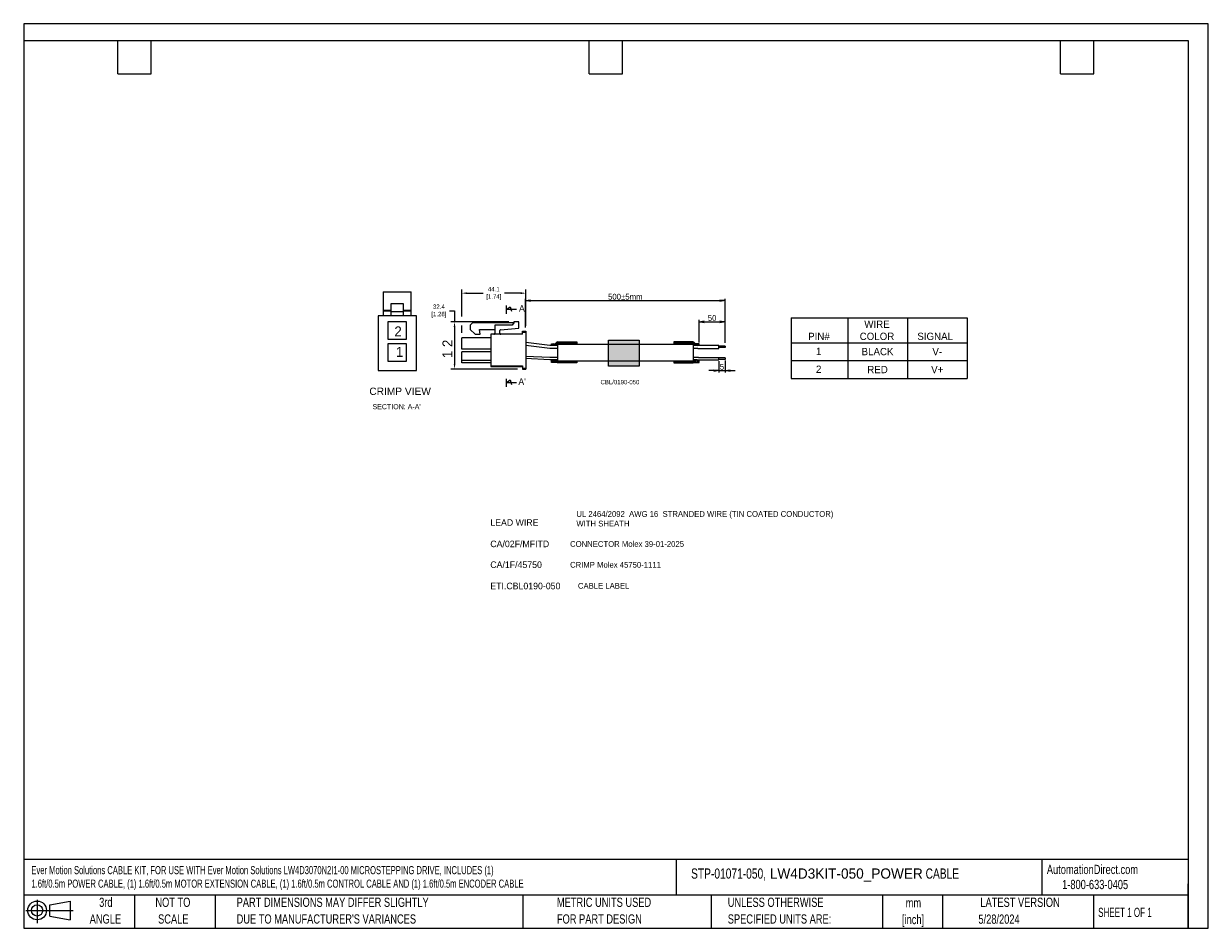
# Model space of a CAD drawing. Header units: inches. Extents: x 0 to 814, y 0 to 621.
import ezdxf

# ---------------------------------------------------------------- set-up
doc = ezdxf.new("R2010")
doc.units = ezdxf.units.IN
doc.header["$LTSCALE"] = 10
doc.header["$MEASUREMENT"] = 0
for name, color, linetype in [('DIMENSIONS', 140, 'Continuous'), ('SLD-0', 179, 'Continuous'), ('TEXT', 140, 'Continuous')]:
    doc.layers.add(name, color=color, linetype=linetype)
doc.styles.add('SLDTEXTSTYLE0', font='TXT', dxfattribs={"width": 0.75})
doc.styles.add('SLDTEXTSTYLE1', font='TXT', dxfattribs={"width": 0.65})
doc.dimstyles.new('\\M+5B8B1\\M+5B1BE ISO-25', dxfattribs={"dimtxt": 2.5, "dimasz": 2.5, "dimexe": 1.25, "dimexo": 0.625, "dimtad": 1, "dimdsep": 46, "dimtxsty": 'Standard', "dimblk": 'OPEN', "dimcen": 2.5, "dimclrd": 256, "dimclre": 256, "dimclrt": 256, "dimaunit": 1, "dimadec": 1, "dimazin": 0, "dimtp": 0.2, "dimtm": 0.2, "dimtfac": 1, "dimtmove": 1, "dimatfit": 3, "dimldrblk": 'OPEN', "dimfxl": 0, "dimtolj": 1, "dimlwd": -1, "dimarcsym": 0})
doc.dimstyles.get("Standard").update_dxf_attribs({"dimtxt": 6, "dimasz": 6.5, "dimexe": 2.5, "dimexo": 3.5, "dimgap": 1.25, "dimtad": 0, "dimtih": 1, "dimtoh": 1, "dimdec": 1, "dimzin": 0, "dimdsep": 46, "dimtxsty": 'Standard', "dimcen": 0, "dimadec": 0, "dimazin": 0, "dimtfac": 1, "dimtdec": 1, "dimtofl": 0, "dimtmove": 0, "dimatfit": 3, "dimfxl": 0, "dimtolj": 1, "dimtzin": 0, "dimarcsym": 0})

# ---------------------------------------------------------------- blocks, each defined once
blk = doc.blocks.new('Block11')
at = {"color": 7, "linetype": 'Continuous', "lineweight": 18}
for p, q in [((0, 8.65), (32.62, 8.65)), ((7.77, 15.93), (7.77, 0)), ((16.44, 12.5), (30.53, 15.1)), ((16.44, 4.79), (16.44, 12.5)), ((30.53, 15.1), (30.53, 2.19)), ((16.44, 4.79), (30.53, 2.19))]:
    blk.add_line(p, q, dxfattribs=at)
for radius in [6.45, 3.86]:
    blk.add_circle((7.77, 8.65), radius, dxfattribs=at)
blk = doc.blocks.new('Block12')
at = {"color": 7, "linetype": 'Continuous'}
blk.add_blockref('Block11', (0, 0), dxfattribs=at)
blk = doc.blocks.new('SW_NOTE_0_1')
at = {"layer": 'TEXT', "color": 0, "char_height": 6.35, "attachment_point": 2, "style": 'SLDTEXTSTYLE0'}
for s, insert in [('mm', (8.53, 8.19)), ('[inch]', (8.28, -3.28))]:
    blk.add_mtext(s, dxfattribs=dict(at, insert=insert))
blk = doc.blocks.new('SW_NOTE_0_2')
at = {"layer": 'TEXT', "color": 0, "char_height": 6.35, "attachment_point": 1, "style": 'SLDTEXTSTYLE0'}
for s, insert in [('UNLESS OTHERWISE', (0, 8.19)), ('SPECIFIED UNITS ARE:', (0, -3.28))]:
    blk.add_mtext(s, dxfattribs=dict(at, insert=insert))
blk = doc.blocks.new('SW_NOTE_0_3')
at = {"layer": 'TEXT', "color": 0, "char_height": 6.35, "attachment_point": 1, "style": 'SLDTEXTSTYLE0'}
for s, insert in [('PART DIMENSIONS MAY DIFFER SLIGHTLY', (0, 8.19)), ("DUE TO MANUFACTURER'S VARIANCES", (0, -3.28))]:
    blk.add_mtext(s, dxfattribs=dict(at, insert=insert))
blk = doc.blocks.new('SW_NOTE_0_4')
at = {"layer": 'TEXT', "color": 0, "char_height": 6.35, "attachment_point": 2, "style": 'SLDTEXTSTYLE0'}
for s, insert in [('NOT TO', (15.78, 8.19)), ('SCALE', (16.06, -3.28))]:
    blk.add_mtext(s, dxfattribs=dict(at, insert=insert))
blk = doc.blocks.new('SW_NOTE_0_5')
at = {"layer": 'TEXT', "color": 0, "char_height": 6.35, "attachment_point": 2, "style": 'SLDTEXTSTYLE0'}
for s, insert in [('3rd', (6.95, 8.19)), ('ANGLE', (6.65, -3.28))]:
    blk.add_mtext(s, dxfattribs=dict(at, insert=insert))
blk = doc.blocks.new('SW_NOTE_0_6')
at = {"layer": 'TEXT', "color": 0, "char_height": 6.35, "attachment_point": 1, "style": 'SLDTEXTSTYLE0'}
for s, insert in [('METRIC UNITS USED', (0, 8.19)), ('FOR PART DESIGN', (0, -3.28))]:
    blk.add_mtext(s, dxfattribs=dict(at, insert=insert))
blk = doc.blocks.new('*D33')
at = {"layer": 'DEFPOINTS', "color": 0}
for p in [(336.74, 416.44), (296.04, 384.04), (342.82, 384.04)]:
    blk.add_point(p, dxfattribs=at)
at = {"layer": 'TEXT', "color": 0, "lineweight": -2}
for p, q in [((292.54, 424.11), (296.04, 424.11)), ((296.04, 424.11), (296.04, 416.44)), ((333.24, 416.44), (293.54, 416.44)), ((296.04, 412.94), (296.04, 387.54)), ((339.32, 384.04), (293.54, 384.04))]:
    blk.add_line(p, q, dxfattribs=at)
at = {"layer": 'TEXT', "color": 0}
for points in [[(295.45, 412.94), (296.62, 412.94), (296.04, 416.44)], [(295.45, 387.54), (296.62, 387.54), (296.04, 384.04)]]:
    blk.add_solid(points, dxfattribs=at)
at = {"layer": 'TEXT', "color": 0, "lineweight": 15, "char_height": 3, "attachment_point": 5}
for s, insert in [('\\A1;32.4', (285.29, 426.86)), ('\\A1;[1.28]', (285.29, 421.36))]:
    blk.add_mtext(s, dxfattribs=dict(at, insert=insert))
blk = doc.blocks.new('*D35')
at = {"layer": 'DEFPOINTS', "color": 0}
for p in [(300.97, 436.13), (345.07, 410.14), (300.97, 405.41)]:
    blk.add_point(p, dxfattribs=at)
at = {"layer": 'TEXT', "color": 0, "lineweight": -2}
for p, q in [((300.97, 420.21), (300.97, 438.63)), ((304.47, 436.13), (315.77, 436.13)), ((341.57, 436.13), (330.27, 436.13)), ((345.07, 413.64), (345.07, 438.63)), ((300.97, 408.91), (300.97, 414))]:
    blk.add_line(p, q, dxfattribs=at)
at = {"layer": 'TEXT', "color": 0}
for points in [[(304.47, 436.72), (304.47, 435.55), (300.97, 436.13)], [(341.57, 436.72), (341.57, 435.55), (345.07, 436.13)]]:
    blk.add_solid(points, dxfattribs=at)
at = {"layer": 'TEXT', "color": 0, "lineweight": 15, "char_height": 3, "attachment_point": 5}
for s, insert in [('\\A1;44.1', (323.02, 438.88)), ('\\A1;[1.74]', (323.02, 433.38))]:
    blk.add_mtext(s, dxfattribs=dict(at, insert=insert))
blk = doc.blocks.new('_OPEN')
at = {"color": 0, "linetype": 'ByBlock'}
for p, q in [((-1, 0.17), (0, 0)), ((0, 0), (-1, -0.17)), ((0, 0), (-1, 0))]:
    blk.add_line(p, q, dxfattribs=at)
blk = doc.blocks.new('*D36')
at = {"lineweight": -2}
for p, q in [((344.84, 412.55), (344.84, 432.3)), ((481.9, 402.06), (481.9, 432.3))]:
    blk.add_line(p, q, dxfattribs=at)
blk.add_line((348.34, 431.05), (478.4, 431.05))
at = {"layer": 'DEFPOINTS', "color": 0}
for p in [(481.9, 431.05), (344.84, 411.92), (481.9, 401.43)]:
    blk.add_point(p, dxfattribs=at)
at = {"xscale": 3.5, "yscale": 3.5, "zscale": 3.5, "rotation": 180}
blk.add_blockref('_OPEN', (344.84, 431.05), dxfattribs=at)
at = {"xscale": 3.5, "yscale": 3.5, "zscale": 3.5}
blk.add_blockref('_OPEN', (481.9, 431.05), dxfattribs=at)
at = {"lineweight": 15, "insert": (413.37, 433.67), "char_height": 4, "attachment_point": 5}
blk.add_mtext('\\A1;500%%P5mm', dxfattribs=at)
blk = doc.blocks.new('*D37')
at = {"layer": 'DEFPOINTS', "color": 0}
for p in [(481.9, 431.05), (344.84, 411.92), (481.9, 401.43)]:
    blk.add_point(p, dxfattribs=at)
at = {"layer": 'TEXT', "lineweight": -2}
for p, q in [((344.84, 412.55), (344.84, 432.3)), ((481.9, 402.06), (481.9, 432.3))]:
    blk.add_line(p, q, dxfattribs=at)
at = {"layer": 'TEXT'}
blk.add_line((348.34, 431.05), (478.4, 431.05), dxfattribs=at)
at = {"layer": 'TEXT', "xscale": 3.5, "yscale": 3.5, "zscale": 3.5, "rotation": 180}
blk.add_blockref('_OPEN', (344.84, 431.05), dxfattribs=at)
at = {"layer": 'TEXT', "xscale": 3.5, "yscale": 3.5, "zscale": 3.5}
blk.add_blockref('_OPEN', (481.9, 431.05), dxfattribs=at)
at = {"layer": 'TEXT', "lineweight": 15, "insert": (413.37, 433.67), "char_height": 4, "attachment_point": 5}
blk.add_mtext('\\A1;500%%P5mm', dxfattribs=at)
blk = doc.blocks.new('*D38')
at = {"layer": 'DEFPOINTS', "color": 0}
for p in [(477.68, 389.96), (481.9, 390.44), (481.9, 382.93)]:
    blk.add_point(p, dxfattribs=at)
at = {"layer": 'TEXT'}
for p, q in [((474.18, 382.93), (470.68, 382.93)), ((477.68, 382.93), (481.9, 382.93)), ((485.4, 382.93), (488.9, 382.93))]:
    blk.add_line(p, q, dxfattribs=at)
at = {"layer": 'TEXT', "lineweight": -2}
for p, q in [((477.68, 389.34), (477.68, 381.68)), ((481.9, 389.82), (481.9, 381.68))]:
    blk.add_line(p, q, dxfattribs=at)
at = {"layer": 'TEXT', "xscale": 3.5, "yscale": 3.5, "zscale": 3.5}
blk.add_blockref('_OPEN', (477.68, 382.93), dxfattribs=at)
at = {"layer": 'TEXT', "xscale": 3.5, "yscale": 3.5, "zscale": 3.5, "rotation": 180}
blk.add_blockref('_OPEN', (481.9, 382.93), dxfattribs=at)
at = {"layer": 'TEXT', "lineweight": 15, "insert": (479.79, 385.55), "char_height": 4, "attachment_point": 5}
blk.add_mtext('\\A1;5', dxfattribs=at)
blk = doc.blocks.new('*D39')
at = {"layer": 'DEFPOINTS', "color": 0}
for p in [(481.9, 416.46), (464.16, 401.55), (481.9, 402.06)]:
    blk.add_point(p, dxfattribs=at)
at = {"layer": 'TEXT', "lineweight": -2}
for p, q in [((464.16, 402.18), (464.16, 417.71)), ((481.9, 402.68), (481.9, 417.71))]:
    blk.add_line(p, q, dxfattribs=at)
at = {"layer": 'TEXT'}
blk.add_line((467.66, 416.46), (478.4, 416.46), dxfattribs=at)
at = {"layer": 'TEXT', "xscale": 3.5, "yscale": 3.5, "zscale": 3.5, "rotation": 180}
blk.add_blockref('_OPEN', (464.16, 416.46), dxfattribs=at)
at = {"layer": 'TEXT', "xscale": 3.5, "yscale": 3.5, "zscale": 3.5}
blk.add_blockref('_OPEN', (481.9, 416.46), dxfattribs=at)
at = {"layer": 'TEXT', "lineweight": 15, "insert": (473.03, 419.08), "char_height": 4, "attachment_point": 5}
blk.add_mtext('\\A1;50', dxfattribs=at)

msp = doc.modelspace()

# ---------------------------------------------------------------- hatches: boundary and pattern name
at = {"lineweight": 15}
h = msp.add_hatch(dxfattribs=at)
h.set_pattern_fill('ANSI31', color=256, scale=0.24, angle=180)
h.set_pattern_definition([(135, (682.4086, -90.6597), (0.5388154, 0.5388154), [])])
h.paths.add_polyline_path([(366.89, 400.99), (366.89, 400.18), (364.4, 400.18, -0.092638), (362.66, 400.51), (362.66, 401.37), (364.89, 401.37, 0.282787), (365.96, 402.03, -0.282787), (367.04, 402.69), (380, 402.69), (380, 400.99)])
h.paths.add_polyline_path([(362.66, 390.04, -0.076349), (364.1, 390.26), (366.89, 390.26), (366.89, 389.39), (380, 389.39), (380, 388.3), (367.04, 388.3, -0.186059), (366.23, 388.61), (362.66, 388.61)])
h = msp.add_hatch(color=256, dxfattribs=at)
h.paths.add_polyline_path([(401.79, 389.39), (401.79, 386.02), (422.84, 386.02), (422.84, 389.39), (413.85, 389.39)])
h.paths.add_polyline_path([(401.79, 389.39), (413.85, 389.39), (422.84, 389.39), (422.84, 400.99), (413.85, 400.99), (401.79, 400.99)])
h.paths.add_polyline_path([(413.85, 400.99), (422.84, 400.99), (422.84, 403.95), (401.79, 403.95), (401.79, 400.99)])
h = msp.add_hatch(dxfattribs=at)
h.set_pattern_fill('ANSI31', color=256, scale=0.24)
h.set_pattern_definition([(45, (144.4164, -90.6597), (-0.5388154, 0.5388154), [])])
h.paths.add_polyline_path([(459.93, 400.99), (459.93, 400.18), (462.43, 400.18, 0.092638), (464.16, 400.51), (464.16, 401.37), (461.93, 401.37, -0.282787), (460.86, 402.03, 0.282787), (459.79, 402.69), (446.82, 402.69), (446.82, 400.99)])
h.paths.add_polyline_path([(464.16, 390.04, 0.076349), (462.72, 390.26), (459.93, 390.26), (459.93, 389.39), (446.82, 389.39), (446.82, 388.3), (459.79, 388.3, 0.186059), (460.59, 388.61), (464.16, 388.61)])

# ---------------------------------------------------------------- linework, layer by layer
for p, q in [((247.04, 437.07), (247.04, 420.67)), ((247.04, 437.07), (266.34, 437.07)), ((266.34, 420.67), (266.34, 437.07)), ((247.04, 424.47), (252.56, 424.47)), ((252.56, 423.72), (247.04, 423.72)), ((252.56, 420.67), (252.56, 428.97)), ((252.56, 428.97), (260.81, 428.97)), ((252.56, 423.47), (260.81, 423.47)), ((260.81, 428.97), (260.81, 420.67)), ((260.81, 424.47), (266.34, 424.47)), ((266.34, 423.72), (260.81, 423.72)), ((269.91, 420.67), (243.51, 420.67)), ((243.51, 420.67), (243.51, 382.92)), ((250.46, 404.22), (250.46, 416.67)), ((250.46, 416.67), (262.91, 416.67)), ((262.91, 416.67), (262.91, 404.22)), ((269.91, 382.92), (269.91, 420.67)), ((308.39, 415.76), (306.82, 414.19)), ((336.74, 415.76), (308.39, 415.76)), ((336.74, 415.76), (335.62, 414.19)), ((340.12, 416.44), (336.74, 416.44)), ((336.74, 416.44), (336.74, 415.76)), ((340.12, 412.13), (340.12, 416.44)), ((306.82, 414.19), (306.82, 411.26)), ((306.82, 411.26), (310.19, 407.89)), ((310.19, 407.89), (313.57, 407.89)), ((313.27, 411.26), (323.81, 411.26)), ((313.57, 407.89), (313.27, 411.26)), ((342.82, 407.89), (320.99, 407.89)), ((320.99, 407.89), (320.99, 385.72)), ((335.62, 414.19), (323.81, 414.19)), ((323.81, 414.19), (323.81, 408.56)), ((327.18, 408.56), (327.18, 410.59)), ((327.59, 411.03), (340.12, 412.13)), ((342.82, 407.89), (342.82, 410.14)), ((342.82, 410.14), (345.07, 410.14)), ((342.82, 409.46), (345.07, 409.46)), ((345.07, 410.14), (345.07, 384.04)), ((262.91, 404.22), (250.46, 404.22)), ((250.46, 401.67), (262.91, 401.67)), ((250.46, 389.22), (250.46, 401.67)), ((262.91, 401.67), (262.91, 389.22)), ((320.99, 405.41), (300.97, 405.41)), ((300.97, 397.76), (300.97, 405.41)), ((361.61, 400.18), (345.07, 402.27)), ((361.46, 398.15), (345.07, 400.28)), ((366.89, 400.18), (361.61, 400.18)), ((362.66, 401.37), (364.89, 401.37)), ((413.85, 400.99), (366.89, 400.99)), ((366.89, 400.99), (366.89, 389.39)), ((367.04, 402.69), (380, 402.69)), ((380, 402.69), (380, 400.99)), ((459.93, 400.99), (413.85, 400.99)), ((459.79, 402.69), (446.82, 402.69)), ((446.82, 402.69), (446.82, 400.99)), ((459.93, 400.99), (459.93, 389.39)), ((459.93, 400.99), (459.93, 389.39)), ((477.68, 400.18), (459.93, 400.18)), ((464.16, 401.37), (461.93, 401.37)), ((477.68, 398.15), (477.68, 400.18)), ((481.9, 399.76), (477.68, 399.76)), ((481.9, 399.76), (481.9, 398.79)), ((320.99, 397.76), (300.97, 397.76)), ((320.99, 395.96), (300.97, 395.96)), ((300.97, 388.31), (300.97, 395.96)), ((361.46, 392.07), (344.84, 392.75)), ((361.61, 390.26), (344.86, 391.17)), ((366.89, 398.15), (361.46, 398.15)), ((366.89, 392.07), (361.46, 392.07)), ((463.12, 398.15), (459.93, 398.15)), ((463.58, 392.07), (459.93, 392.07)), ((463.12, 398.15), (477.68, 398.15)), ((463.58, 392.07), (477.68, 392.07)), ((481.9, 398.79), (477.68, 398.79)), ((477.68, 390.26), (477.68, 392.07)), ((481.9, 391.65), (477.68, 391.65)), ((481.9, 391.65), (481.9, 390.68)), ((243.51, 382.92), (269.91, 382.92)), ((262.91, 389.22), (250.46, 389.22)), ((320.99, 390), (300.97, 390)), ((320.99, 388.31), (300.97, 388.31)), ((320.99, 386.29), (342.82, 386.29)), ((320.99, 385.72), (342.82, 385.72)), ((342.82, 386.29), (342.82, 384.04)), ((342.82, 384.71), (345.07, 384.71)), ((342.82, 384.04), (345.07, 384.04)), ((366.89, 390.26), (361.61, 390.26)), ((413.85, 389.39), (366.89, 389.39)), ((459.93, 389.39), (413.85, 389.39)), ((462.72, 390.26), (459.93, 390.26)), ((462.72, 390.26), (477.68, 390.26)), ((481.9, 390.68), (477.68, 390.68))]:
    msp.add_line(p, q, dxfattribs=at)
for p, q in [((331.49, 427.68), (331.49, 422.02)), ((331.49, 424.85), (334.32, 426.81)), ((338.67, 424.85), (331.49, 424.85)), ((334.32, 426.81), (335.19, 423.76)), ((331.49, 377.4), (331.49, 371.75)), ((331.49, 374.58), (334.32, 376.53)), ((338.67, 374.58), (331.49, 374.58)), ((334.32, 376.53), (335.19, 373.49))]:
    msp.add_line(p, q)
for points in [[(362.66, 400.51), (362.66, 401.37)], [(464.16, 400.51), (464.16, 401.37)], [(362.66, 388.61), (362.66, 390.04)], [(464.16, 388.61), (464.16, 390.04)]]:
    msp.add_lwpolyline(points, dxfattribs=at)
msp.add_lwpolyline([(401.79, 403.95), (422.84, 403.95), (422.84, 386.02), (401.79, 386.02)], close=True, dxfattribs=at)
for points in [[(380, 389.39), (380, 388.3), (367.04, 388.3, -0.129287), (366.45, 388.46, 0.129287), (365.85, 388.61), (362.66, 388.61)], [(446.82, 389.39), (446.82, 388.3), (459.79, 388.3, 0.129287), (460.38, 388.46, -0.129287), (460.97, 388.61), (464.16, 388.61)]]:
    msp.add_lwpolyline(points, format="xyb", dxfattribs=at)
for centre, radius, start, end in [((323.13, 408.56), 0.675, 270, 0), ((327.63, 410.59), 0.45, 95, 180), ((327.86, 408.56), 0.675, 180, 270), ((364.89, 402.57), 1.2, 270, 333.16077), ((367.04, 401.49), 1.2, 90, 153.16077), ((459.79, 401.49), 1.2, 26.83923, 90), ((461.93, 402.57), 1.2, 206.83923, 270)]:
    msp.add_arc(centre, radius, start, end, dxfattribs=at)
at = {"layer": 'DEFPOINTS'}
msp.add_lwpolyline([(0, 0), (813.96, 0), (813.96, 621.17), (0, 621.17)], close=True, dxfattribs=at)
at = {"layer": 'TEXT'}
for p, q in [((0, 609.6), (800.1, 609.6)), ((0, 609.6), (0, 0)), ((64.77, 586.74), (64.77, 609.6)), ((87.63, 586.74), (87.63, 609.6)), ((388.62, 586.74), (388.62, 609.6)), ((411.48, 586.74), (411.48, 609.6)), ((712.47, 586.74), (712.47, 609.6)), ((735.33, 586.74), (735.33, 609.6)), ((800.1, 609.6), (800.1, 0)), ((64.77, 586.74), (87.63, 586.74)), ((388.62, 586.74), (411.48, 586.74)), ((712.47, 586.74), (735.33, 586.74)), ((800.1, 47.33), (0, 47.33)), ((448.23, 47.33), (448.23, 22.86)), ((699.68, 47.33), (699.68, 22.86)), ((800.1, 0), (800.1, 30.48)), ((800.1, 22.86), (0, 22.86)), ((76.2, 22.86), (76.2, 0)), ((131.58, 22.86), (131.58, 0)), ((342.89, 22.86), (342.89, 0)), ((472.29, 22.86), (472.29, 0)), ((590.02, 22.86), (590.02, 0)), ((631.39, 22.86), (631.39, 0)), ((735, 22.86), (735, 0)), ((0, 0), (800.1, 0))]:
    msp.add_line(p, q, dxfattribs=at)
at = {"layer": 'TEXT', "lineweight": 15}
for p, q in [((527.37, 419.12), (648.24, 419.12)), ((527.37, 419.12), (527.37, 377.51)), ((566.16, 419.12), (566.16, 377.51)), ((607.2, 419.12), (607.2, 377.51)), ((648.24, 419.12), (648.24, 377.51)), ((527.37, 402.12), (648.24, 402.12)), ((527.37, 389.82), (648.24, 389.82)), ((527.37, 377.51), (648.24, 377.51))]:
    msp.add_line(p, q, dxfattribs=at)

# ---------------------------------------------------------------- block references
at = {"layer": 'TEXT'}
for name, p in [('Block12', (1.46, 3.61)), ('SW_NOTE_0_5', (49.49, 12.86)), ('SW_NOTE_0_4', (86.72, 12.86)), ('SW_NOTE_0_3', (146.31, 12.86)), ('SW_NOTE_0_6', (366.39, 12.86)), ('SW_NOTE_0_2', (483.77, 12.86)), ('SW_NOTE_0_1', (602.81, 12.47))]:
    msp.add_blockref(name, p, dxfattribs=at)

# ---------------------------------------------------------------- texts
at = {"lineweight": 15, "attachment_point": 1}
for s, insert, char_height, width in [('2', (254.7, 413.29), 6.82, 66.535), ('1', (255.71, 399.22), 6.82, 66.535), ('CBL/0190-050', (396.34, 376.57), 3, 24.9864)]:
    msp.add_mtext(s, dxfattribs=dict(at, insert=insert, char_height=char_height, width=width))
at = {"lineweight": 15, "insert": (287.75, 391.52), "char_height": 6.816, "width": 66.535, "attachment_point": 1, "rotation": 90}
msp.add_mtext('1 2', dxfattribs=at)
at = {"layer": 'DIMENSIONS', "char_height": 3.5}
for insert, attachment_point in [((98.61, 112.42), 6), ((130.2, 112.22), 4)]:
    msp.add_mtext('\\A1;', dxfattribs=dict(at, insert=insert, attachment_point=attachment_point))
at = {"layer": 'SLD-0', "color": 0, "char_height": 6.35, "attachment_point": 1, "style": 'SLDTEXTSTYLE0'}
for s, insert in [('AutomationDirect.com', (703.03, 43.58)), ('1-800-633-0405', (713.52, 33.26))]:
    msp.add_mtext(s, dxfattribs=dict(at, insert=insert))
at = {"layer": 'TEXT', "attachment_point": 1}
for s, width, heights, insert, char_height in [('A', 11.7917, [0], (340.3, 427.91), 4.5), ("A'", 11.7917, [0], (339.89, 377.6), 4.5), ("SECTION: A-A'", 52.6133, [6], (239.68, 359.94), 3.5)]:
    msp.add_mtext_dynamic_manual_height_columns(s, width=width, gutter_width=42.33, heights=heights, dxfattribs=dict(at, insert=insert, char_height=char_height))
at = {"layer": 'TEXT', "lineweight": 15}
for s, insert, char_height, width, attachment_point in [('WIRE\\PCOLOR', (586.31, 410.62), 5, 41.7826, 5), ('\\PPIN#', (546.45, 410.62), 5, 39.4386, 5), ('\\PSIGNAL', (626.28, 410.62), 5, 39.4386, 5), ('1', (546.24, 396.2), 5, 25.2285, 5), ('BLACK', (586.68, 395.97), 5, 25.2285, 5), ('V-', (627.72, 395.97), 5, 25.2285, 5), ('2', (546.24, 383.9), 5, 25.2285, 5), ('RED', (586.68, 383.67), 5, 25.2285, 5), ('V+', (627.72, 383.67), 5, 25.2285, 5), ('{\\fArial|b0|i0|c0|p34;CRIMP VIEW}', (258.64, 371.25), 5, 48.6242, 2), ('UL 2464/2092  AWG 16  STRANDED WIRE (TIN COATED CONDUCTOR) WITH SHEATH \\P  ', (379.77, 286.5), 3.96, 182.2274, 1), ('LEAD WIRE', (320.61, 280.88), 4.5, 43.7405, 1), ('CA/02F/MFITD', (320.61, 266.21), 4.5, 43.7405, 1), ('  CONNECTOR Molex 39-01-2025', (372.48, 265.88), 3.96, 211.9556, 1), ('CA/1F/45750', (320.61, 251.92), 4.5, 43.7405, 1), ('  CRIMP Molex 45750-1111', (372.48, 251.6), 3.96, 211.9556, 1), ('ETI.CBL0190-050', (320.61, 237.31), 4.5, 43.7405, 1), ('CABLE LABEL\\P  ', (380.83, 237.14), 3.96, 211.9556, 1)]:
    msp.add_mtext(s, dxfattribs=dict(at, insert=insert, char_height=char_height, width=width, attachment_point=attachment_point))
at = {"layer": 'TEXT'}
for s, insert, char_height, attachment_point, style in [('{\\W0.7;Ever Motion Solutions CABLE KIT, FOR USE WITH Ever Motion Solutions LW4D3070N2I1-00 MICROSTEPPING DRIVE, INCLUDES (1)\\P1.6ft/0.5m POWER CABLE, (1) 1.6ft/0.5m MOTOR EXTENSION CABLE, (1) 1.6ft/0.5m CONTROL CABLE AND (1) 1.6ft/0.5m ENCODER CABLE}', (5.31, 42.73), 5.57052, 1, 'SLDTEXTSTYLE0'), ('STP-01071-050,{\\W1; LW4D3KIT-050_POWER} CABLE', (458.57, 41.1), 7, 1, 'SLDTEXTSTYLE0'), ('LATEST VERSION', (684.61, 21.04), 6.35, 2, 'SLDTEXTSTYLE0'), ('5/28/2024', (670.17, 9.46), 6.35, 2, 'SLDTEXTSTYLE0'), ('SHEET 1 OF 1', (738.27, 14.1), 6.35, 1, 'SLDTEXTSTYLE1')]:
    msp.add_mtext(s, dxfattribs=dict(at, insert=insert, char_height=char_height, attachment_point=attachment_point, style=style))

# ---------------------------------------------------------------- dimensions: what is measured, and where the dimension line sits
at = {"lineweight": 15}
dim = msp.add_linear_dim(base=(481.9, 431.05), p1=(344.84, 411.92), p2=(481.9, 401.43), text='500%%P5mm', dimstyle='\\M+5B8B1\\M+5B1BE ISO-25', override={"dimtxt": 4, "dimasz": 3.5, "dimdec": 0, "dimtol": 1, "dimlim": 0, "dimtp": 10, "dimtm": 10, "dimtdec": 0}, dxfattribs=at)
dim.commit()
dim.dimension.update_dxf_attribs({"geometry": '*D36', "text_midpoint": (413.37, 433.67)})
at = {"layer": 'TEXT', "lineweight": 15}
dim = msp.add_linear_dim(base=(300.97, 436.13), p1=(345.07, 410.14), p2=(300.97, 405.41), dimstyle='Standard', override={"dimtxt": 3, "dimasz": 3.5, "dimpost": '\\X'}, dxfattribs=at)
dim.commit()
dim.dimension.update_dxf_attribs({"geometry": '*D35', "text_midpoint": (323.02, 436.13), "dimtype": 160})
dim = msp.add_linear_dim(base=(481.9, 431.05), p1=(344.84, 411.92), p2=(481.9, 401.43), text='500%%P5mm', dimstyle='\\M+5B8B1\\M+5B1BE ISO-25', override={"dimtxt": 4, "dimasz": 3.5, "dimdec": 0, "dimtol": 1, "dimlim": 0, "dimtp": 10, "dimtm": 10, "dimtdec": 0}, dxfattribs=at)
dim.commit()
dim.dimension.update_dxf_attribs({"geometry": '*D37', "text_midpoint": (413.37, 433.67)})
dim = msp.add_linear_dim(base=(296.04, 384.04), p1=(336.74, 416.44), p2=(342.82, 384.04), angle=90, dimstyle='Standard', override={"dimtxt": 3, "dimasz": 3.5, "dimpost": '\\X', "dimtmove": 1}, dxfattribs=at)
dim.commit()
dim.dimension.update_dxf_attribs({"geometry": '*D33', "text_midpoint": (289.03, 424.11), "dimtype": 160})
for base, p1, p2, text, picture, middle in [((481.9, 416.46), (464.16, 401.55), (481.9, 402.06), '50', '*D39', (473.03, 416.46)), ((481.9, 382.93), (477.68, 389.96), (481.9, 390.44), '5', '*D38', (479.79, 382.93))]:
    dim = msp.add_linear_dim(base=base, p1=p1, p2=p2, text=text, dimstyle='\\M+5B8B1\\M+5B1BE ISO-25', override={"dimtxt": 4, "dimasz": 3.5, "dimdec": 0, "dimtol": 1, "dimlim": 0, "dimtp": 10, "dimtm": 10, "dimtdec": 0}, dxfattribs=at)
    dim.commit()
    dim.dimension.update_dxf_attribs({"geometry": picture, "text_midpoint": middle, "dimtype": 160})

doc.saveas('drawing.dxf')
